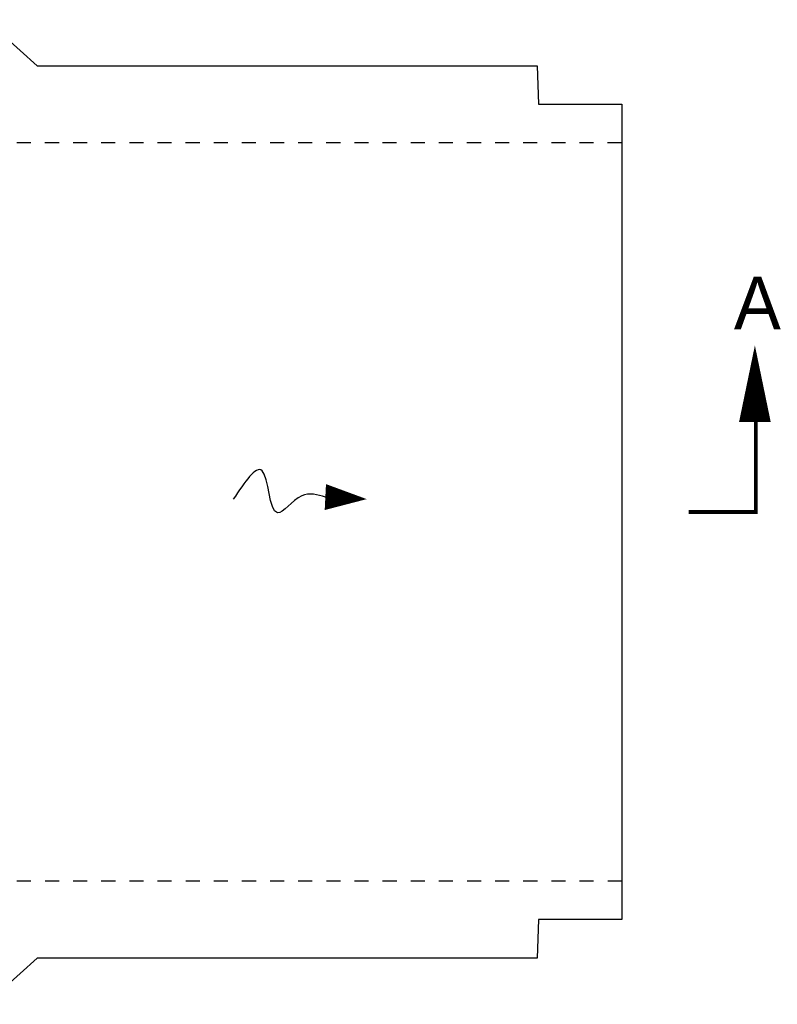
# Model space of a CAD drawing. Header units: feet. Extents: x 18870 to 19332, y 13872 to 14074.
# Tile 30 of 35: x 19279.89 to 19285.28, y 14003.93 to 14010.93. Entities that reach past the tile are written whole.
import ezdxf

# ---------------------------------------------------------------- set-up
doc = ezdxf.new("R2010")
doc.units = ezdxf.units.FT
doc.header["$MEASUREMENT"] = 0
doc.linetypes.add('B', pattern=[0.3, 0.25, -0.05])
doc.linetypes.add('F', pattern=[0.15, 0.1, -0.05])
doc.layers.add('D-TEXT', color=9, linetype='Continuous')
doc.layers.add('DETAIL', color=5, linetype='Continuous')
doc.styles.get("Standard").update_dxf_attribs({"font": 'font31.shx'})

msp = doc.modelspace()

# ---------------------------------------------------------------- linework, layer by layer
at = {"layer": 'D-TEXT', "linetype": 'Continuous'}
msp.add_lwpolyline([(19285.11807, 14008.61581, 0, 0.225, 0), (19285.11807, 14008.07155, 0.225, 0.225, 0)], format="xyseb", dxfattribs=at)
at = {"layer": 'D-TEXT', "linetype": 'B'}
msp.add_lwpolyline([(19285.12458, 14008.111, 0.02813, 0.02813, 0), (19285.12458, 14007.43084, 0.02813, 0.02813, 0), (19284.64814, 14007.43084, 0, 0, 0)], format="xyseb", dxfattribs=at)
at = {"layer": 'DETAIL', "linetype": 'F', "ltscale": 0.0625}
for p, q in [((19284.17119, 14010.0566), (19279.22667, 14010.05642)), ((19284.17138, 14004.8066), (19279.22686, 14004.80642))]:
    msp.add_line(p, q, dxfattribs=at)
at = {"layer": 'DETAIL', "linetype": 'Continuous'}
msp.add_lwpolyline([(19278.60096, 14010.93114), (19279.65053, 14010.93126), (19280.0153, 14010.60332), (19283.56988, 14010.60345), (19283.57968, 14010.33006), (19284.17118, 14010.33003), (19284.17139, 14004.53316), (19283.57968, 14004.53314), (19283.56988, 14004.2597), (19280.01592, 14004.25957), (19279.65078, 14003.93126), (19278.60132, 14003.93129), (19278.60096, 14010.93114)], dxfattribs=at)
at = {"layer": 'DETAIL', "flags": 128}
msp.add_lwpolyline([(19282.35851, 14007.52285, 0, 0.18457, 0), (19282.06431, 14007.53736, 0.18457, 0.18457, 0)], format="xyseb", dxfattribs=at)
at = {"layer": 'DETAIL'}
msp.add_spline([(19282.06431, 14007.53736), (19281.89607, 14007.54566), (19281.72391, 14007.42627), (19281.61444, 14007.72461), (19281.40929, 14007.52168)], degree=3, dxfattribs=at)

# ---------------------------------------------------------------- texts
at = {"layer": 'D-TEXT', "insert": (19284.96837, 14009.10393), "char_height": 0.375, "width": 0.5270175, "attachment_point": 1}
msp.add_mtext('A', dxfattribs=at)

doc.saveas('drawing.dxf')
